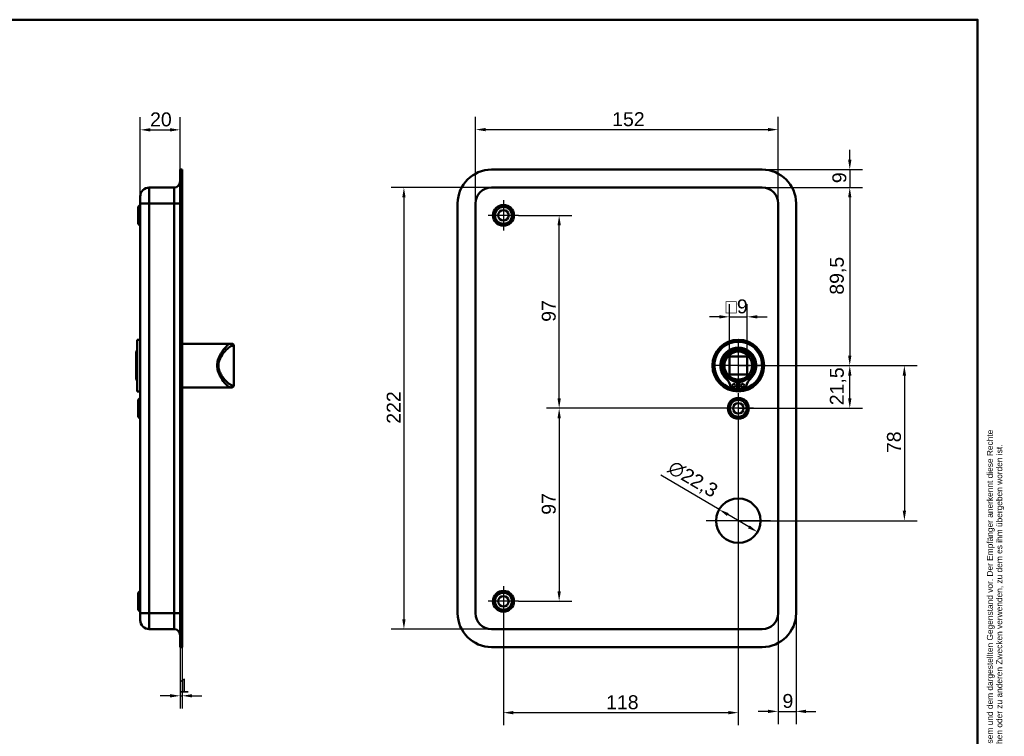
# Model space of a CAD drawing. Header units: millimetres. Extents: x 20 to 833, y 20 to 574.
# Tile 8 of 8: x 339 to 833, y 214 to 574. Entities that reach past the tile are written whole.
import ezdxf
from ezdxf.enums import TextEntityAlignment as Align

# ---------------------------------------------------------------- set-up
doc = ezdxf.new("R2010")
doc.units = ezdxf.units.MM
doc.header["$LTSCALE"] = 2
for name, color, linetype, lineweight in [('Bemaßungen(DIN)', 7, 'Continuous', 25), ('Mittelpunktmarkierung(DIN)', 7, 'Continuous', 25), ('Sichtbare Kanten(DIN)', 7, 'Continuous', 50), ('Sichtbare tangentiale Kanten(DIN)', 7, 'Continuous', 50), ('Skizziergeometrie(DIN)', 7, 'Continuous', 50), ('Skizzierlinie(DIN)', 7, 'Continuous', 25), ('Symbole(DIN)', 7, 'Continuous', 25)]:
    doc.layers.add(name, color=color, linetype=linetype, lineweight=lineweight)
doc.styles.add('Aktuell-DIN', font='arial.ttf')
doc.styles.add('STANDARD-DIN~0', font='arial.ttf')
doc.styles.add('Textstil10', font='arial.ttf')
doc.styles.add('Textstil41', font='arial.ttf', dxfattribs={"width": 0.8})
doc.styles.add('Textstil83', font='arial.ttf', dxfattribs={"width": 0.8})
doc.dimstyles.new('CAD-LAN', dxfattribs={"dimscale": 2, "dimtxt": 3.5, "dimasz": 2.5, "dimexe": 3.175, "dimexo": 0, "dimgap": 0.8, "dimtad": 1, "dimrnd": 1e-08, "dimtxsty": 'STANDARD-DIN~0', "dimcen": 0.09, "dimdle": 10, "dimclrd": 250, "dimclre": 250, "dimclrt": 250, "dimadec": 0, "dimazin": 2, "dimtfac": 1, "dimtmove": 0, "dimatfit": 3, "dimfxl": 1, "dimtolj": 1, "dimtzin": 0, "dimlwd": 25, "dimlwe": 25, "dimarcsym": 0})

# ---------------------------------------------------------------- blocks, each defined once
blk = doc.blocks.new('Ränder Standardrahmen')
at = {"layer": 'Skizziergeometrie(DIN)', "flags": 128}
blk.add_lwpolyline([(10, 10), (10, 287), (410, 287), (410, 10), (10, 10)], dxfattribs=at)
blk = doc.blocks.new('Schriftfelder Heusser')
at = {"layer": 'Skizziergeometrie(DIN)'}
for p, q in [((101, 229.92), (101, 236.92)), ((101, 236.92), (291, 236.92)), ((111, 229.92), (111, 236.92)), ((123, 229.92), (123, 236.92)), ((232, 229.92), (232, 236.92)), ((256, 229.92), (256, 236.92)), ((291, 236.92), (291, 229.92)), ((101, 191.42), (101, 229.92)), ((101, 229.92), (291, 229.92)), ((111, 229.92), (111, 221.42)), ((123, 229.92), (123, 221.42)), ((232, 229.92), (232, 221.42)), ((256, 229.92), (256, 221.42)), ((291, 229.92), (291, 191.42)), ((101, 221.42), (291, 221.42)), ((150, 221.42), (150, 204.42)), ((198.85, 221.42), (198.85, 204.42)), ((216.35, 221.42), (216.35, 204.42)), ((238.35, 221.42), (238.35, 204.42)), ((278, 221.42), (278, 191.42)), ((278, 208.67), (291, 208.67)), ((101, 204.42), (291, 204.42)), ((142, 204.42), (142, 191.42)), ((236, 204.42), (236, 191.42)), ((278, 200.17), (291, 200.17)), ((291, 191.42), (101, 191.42))]:
    blk.add_line(p, q, dxfattribs=at)
at = {"layer": 'Skizzierlinie(DIN)'}
for p, q in [((113.5, 221.42), (113.5, 204.42)), ((118, 221.42), (118, 204.42)), ((162.35, 221.42), (162.35, 204.42)), ((166.85, 221.42), (166.85, 204.42)), ((113.5, 217.17), (150, 217.17)), ((162.35, 217.17), (278, 217.17)), ((113.5, 212.92), (150, 212.92)), ((162.35, 212.92), (278, 212.92)), ((113.5, 208.67), (150, 208.67)), ((162.35, 208.67), (278, 208.67))]:
    blk.add_line(p, q, dxfattribs=at)
for centre in [(115.75, 219.25), (164.6, 219.25), (115.75, 215.04), (164.6, 215.04), (115.75, 210.79), (164.6, 210.79), (115.75, 206.54), (164.6, 206.54)]:
    blk.add_circle(centre, 1.75, dxfattribs=at)
at = {"layer": 'Symbole(DIN)', "color": 7, "insert": (293.33, 191.7), "char_height": 1.5, "width": 182.3003, "attachment_point": 1, "rotation": 90, "line_spacing_factor": 0.944221, "style": 'Aktuell-DIN'}
blk.add_mtext('\\fArial|b0|i0;\\H1.5000;Die Schlossfabrik Heusser AG ist Eigentümerin dieses Dokumentes und behält sich alle Rechte an diesem und dem dargestellten Gegenstand vor. Der Empfänger anerkennt diese Rechte\\Pund wird das Dokument nicht ohne schriftliche Ermächtigung der Eigentümerin Dritten zugänglich machen oder zu anderen Zwecken verwenden, zu dem es ihm übergeben worden ist.\\P ', dxfattribs=at)
at = {"layer": 'Symbole(DIN)', "color": 179, "true_color": 0x262659, "style": 'Aktuell-DIN'}
for s, insert, char_height, attachment_point in [('Pos.', (106, 227), 2.489, 2), ('Menge', (117, 227), 2.489, 2), ('Benennung', (125.81, 225.38), 2.489, 4), ('B-Nummer', (234.74, 225.62), 2.489, 4), ('Material', (265.02, 225.62), 2.489, 5), ('\\fArial|b0|i0;Gezeichnet', (200.05, 219.23), 2, 4), ('\\fArial|b0|i0;a', (115.81, 219.53), 2, 5), ('\\fArial|b0|i0;e', (164.54, 219.53), 2, 5), ('\\fArial|b0|i0;b', (115.75, 215), 2, 5), ('\\fArial|b0|i0;f', (164.55, 215.06), 2, 5), ('\\fArial|b0|i0;Freigegeben', (199.92, 216), 2, 1), ('\\fArial|b0|i0;c', (115.75, 211.01), 2, 5), ('\\fArial|b0|i0;g', (164.63, 211.05), 2, 5), ('\\fArial|b0|i0;Projekt', (200, 211.98), 2, 1), ('\\fArial|b0|i0;d', (115.76, 206.55), 2, 5), ('\\fArial|b0|i0;h', (164.55, 206.57), 2, 5), ('\\fArial|b0|i0;CAD-Nr.', (200, 207.5), 2, 1), ('\\fArial|b0|i0;\\H2.0000;Massstab', (284.39, 206.37), 2, 5), ('\\fArial|b0|i0;\\H2.0000;Baugruppe', (143.1, 203.73), 2, 1), ('\\fArial|b0|i0;Zeichnungs-Nr.', (237, 203.5), 2, 1), ('\\fArial|b0|i0;\\H2.5000;4853 Murgenthal', (113.33, 192.46), 2.5, 7)]:
    blk.add_mtext(s, dxfattribs=dict(at, insert=insert, char_height=char_height, attachment_point=attachment_point))
at = {"layer": 'Symbole(DIN)', "color": 179, "true_color": 0x262659, "attachment_point": 5, "style": 'Aktuell-DIN'}
for s, insert, char_height, width in [('Änd.', (107.21, 213), 2.489, 12.3494), ('Änd.', (156.12, 212.76), 2.489, 12.3494), ('\\fArial|b0|i0;Änderung', (284.51, 202.33), 2, 12.1143)]:
    blk.add_mtext(s, dxfattribs=dict(at, insert=insert, char_height=char_height, width=width))
at = {"layer": 'Symbole(DIN)', "color": 7, "insert": (143.1, 196.62), "char_height": 4.5, "width": 90.18, "attachment_point": 4, "style": 'Aktuell-DIN'}
blk.add_mtext('\\fArial|b0|i0;\\W0.90;\\H4.5000;Heusser-Muschel Serie 3  EN179', dxfattribs=at)
at = {"layer": 'Symbole(DIN)', "color": 179, "true_color": 0x262659, "style": 'Textstil10'}
blk.add_attdef('ERSTELLUNGSDATUM_001', (217.23, 218.29), '', height=2, dxfattribs=at)
at = {"layer": 'Symbole(DIN)', "color": 179, "true_color": 0x262659}
for tag, height, style, p in [('AUTOR', 2.49, 'Aktuell-DIN', (240.03, 219.26)), ('KONTROLLDATUM', 2, 'Textstil10', (217.42, 215.04)), ('KONTROLLIERT_VON', 2, 'Textstil10', (239.98, 215.05))]:
    blk.add_attdef(tag, text='', height=height, dxfattribs=dict(at, style=style)).set_placement(p, align=Align.MIDDLE_LEFT)
at = {"layer": 'Symbole(DIN)', "color": 7, "style": 'Textstil83', "width": 0.8}
blk.add_attdef('Anfänglicher_Ansichtsmaßstab_001', (281.57, 213.34), '', height=2.3, dxfattribs=at)
at = {"layer": 'Symbole(DIN)', "color": 179, "true_color": 0x262659, "style": 'Textstil10'}
blk.add_attdef('PROJEKT', text='', height=2, dxfattribs=at).set_placement((217.77, 209.72), align=Align.BOTTOM_LEFT)
at = {"layer": 'Symbole(DIN)', "color": 7, "style": 'Textstil41', "width": 0.8}
blk.add_attdef('STATUS', text='', height=5, dxfattribs=at).set_placement((284.53, 195.86), align=Align.MIDDLE_CENTER)
blk = doc.blocks.new('*D8')
at = {"layer": 'Bemaßungen(DIN)', "color": 250, "linetype": 'Continuous', "lineweight": 25, "true_color": 0x3f3f3f, "transparency": 16777216}
for p, q in [((567.77, 481.62), (567.77, 525.08)), ((719.77, 481.62), (719.77, 525.08)), ((572.77, 518.73), (714.77, 518.73))]:
    blk.add_line(p, q, dxfattribs=at)
at = {"layer": 'Bemaßungen(DIN)', "color": 250, "linetype": 'Continuous', "true_color": 0x3f3f3f, "transparency": 16777216}
for points in [[(572.77, 519.56), (572.77, 517.9), (567.77, 518.73)], [(714.77, 519.56), (714.77, 517.9), (719.77, 518.73)]]:
    blk.add_solid(points, dxfattribs=at)
at = {"layer": 'Defpoints', "color": 0, "linetype": 'Continuous', "transparency": 16777216}
for p in [(719.77, 518.73), (567.77, 481.62), (719.77, 481.62)]:
    blk.add_point(p, dxfattribs=at)
at = {"layer": 'Bemaßungen(DIN)', "color": 250, "linetype": 'Continuous', "lineweight": 25, "true_color": 0x3f3f3f, "transparency": 16777216, "insert": (636.4, 527.48), "char_height": 7, "attachment_point": 1, "style": 'STANDARD-DIN~0'}
blk.add_mtext('\\A1;152', dxfattribs=at)
blk = doc.blocks.new('*D9')
at = {"layer": 'Bemaßungen(DIN)', "color": 250, "linetype": 'Continuous', "lineweight": 25, "true_color": 0x3f3f3f, "transparency": 16777216}
for p, q in [((575.77, 489.62), (525.42, 489.62)), ((531.77, 484.62), (531.77, 272.62)), ((575.77, 267.62), (525.42, 267.62))]:
    blk.add_line(p, q, dxfattribs=at)
at = {"layer": 'Bemaßungen(DIN)', "color": 250, "linetype": 'Continuous', "true_color": 0x3f3f3f, "transparency": 16777216}
for points in [[(530.94, 484.62), (532.6, 484.62), (531.77, 489.62)], [(530.94, 272.62), (532.6, 272.62), (531.77, 267.62)]]:
    blk.add_solid(points, dxfattribs=at)
at = {"layer": 'Defpoints', "color": 0, "linetype": 'Continuous', "transparency": 16777216}
for p in [(575.77, 489.62), (531.77, 267.62), (575.77, 267.62)]:
    blk.add_point(p, dxfattribs=at)
at = {"layer": 'Bemaßungen(DIN)', "color": 250, "linetype": 'Continuous', "lineweight": 25, "true_color": 0x3f3f3f, "transparency": 16777216, "insert": (523.14, 370.86), "char_height": 7, "attachment_point": 1, "rotation": 90, "style": 'STANDARD-DIN~0'}
blk.add_mtext('\\A1;222', dxfattribs=at)
blk = doc.blocks.new('*D10')
at = {"layer": 'Bemaßungen(DIN)', "color": 250, "linetype": 'Continuous', "lineweight": 25, "true_color": 0x3f3f3f, "transparency": 16777216}
for p, q in [((711.77, 489.62), (762.12, 489.62)), ((755.77, 484.62), (755.77, 405.12)), ((699.77, 400.12), (762.12, 400.12))]:
    blk.add_line(p, q, dxfattribs=at)
at = {"layer": 'Bemaßungen(DIN)', "color": 250, "linetype": 'Continuous', "true_color": 0x3f3f3f, "transparency": 16777216}
for points in [[(754.94, 484.62), (756.6, 484.62), (755.77, 489.62)], [(754.94, 405.12), (756.6, 405.12), (755.77, 400.12)]]:
    blk.add_solid(points, dxfattribs=at)
at = {"layer": 'Defpoints', "color": 0, "linetype": 'Continuous', "transparency": 16777216}
for p in [(711.77, 489.62), (699.77, 400.12), (755.77, 400.12)]:
    blk.add_point(p, dxfattribs=at)
at = {"layer": 'Bemaßungen(DIN)', "color": 250, "linetype": 'Continuous', "lineweight": 25, "true_color": 0x3f3f3f, "transparency": 16777216, "insert": (745.76, 435.75), "char_height": 7, "attachment_point": 1, "rotation": 90, "style": 'STANDARD-DIN~0'}
blk.add_mtext('\\A1;89,5', dxfattribs=at)
blk = doc.blocks.new('*D11')
at = {"layer": 'Bemaßungen(DIN)', "color": 250, "linetype": 'Continuous', "lineweight": 25, "true_color": 0x3f3f3f, "transparency": 16777216}
for p, q in [((699.77, 400.12), (762.12, 400.12)), ((755.77, 383.62), (755.77, 395.12)), ((699.77, 378.62), (762.12, 378.62))]:
    blk.add_line(p, q, dxfattribs=at)
at = {"layer": 'Bemaßungen(DIN)', "color": 250, "linetype": 'Continuous', "true_color": 0x3f3f3f, "transparency": 16777216}
for points in [[(754.94, 395.12), (756.6, 395.12), (755.77, 400.12)], [(754.94, 383.62), (756.6, 383.62), (755.77, 378.62)]]:
    blk.add_solid(points, dxfattribs=at)
at = {"layer": 'Defpoints', "color": 0, "linetype": 'Continuous', "transparency": 16777216}
for p in [(699.77, 400.12), (755.77, 400.12), (699.77, 378.62)]:
    blk.add_point(p, dxfattribs=at)
at = {"layer": 'Bemaßungen(DIN)', "color": 250, "linetype": 'Continuous', "lineweight": 25, "true_color": 0x3f3f3f, "transparency": 16777216, "insert": (745.76, 380.19), "char_height": 7, "attachment_point": 1, "rotation": 90, "style": 'STANDARD-DIN~0'}
blk.add_mtext('\\A1;21,5', dxfattribs=at)
blk = doc.blocks.new('*D12')
at = {"layer": 'Bemaßungen(DIN)', "color": 250, "linetype": 'Continuous', "lineweight": 25, "true_color": 0x3f3f3f, "transparency": 16777216}
for p, q in [((699.77, 400.12), (789.55, 400.12)), ((783.2, 395.12), (783.2, 327.12)), ((699.77, 322.12), (789.55, 322.12))]:
    blk.add_line(p, q, dxfattribs=at)
at = {"layer": 'Bemaßungen(DIN)', "color": 250, "linetype": 'Continuous', "true_color": 0x3f3f3f, "transparency": 16777216}
for points in [[(782.37, 395.12), (784.04, 395.12), (783.2, 400.12)], [(782.37, 327.12), (784.04, 327.12), (783.2, 322.12)]]:
    blk.add_solid(points, dxfattribs=at)
at = {"layer": 'Defpoints', "color": 0, "linetype": 'Continuous', "transparency": 16777216}
for p in [(699.77, 400.12), (699.77, 322.12), (783.2, 322.12)]:
    blk.add_point(p, dxfattribs=at)
at = {"layer": 'Bemaßungen(DIN)', "color": 250, "linetype": 'Continuous', "lineweight": 25, "true_color": 0x3f3f3f, "transparency": 16777216, "insert": (774.46, 356.13), "char_height": 7, "attachment_point": 1, "rotation": 90, "style": 'STANDARD-DIN~0'}
blk.add_mtext('\\A1;78', dxfattribs=at)
blk = doc.blocks.new('*D13')
at = {"layer": 'Bemaßungen(DIN)', "color": 250, "linetype": 'Continuous', "lineweight": 25, "true_color": 0x3f3f3f, "transparency": 16777216}
for p, q in [((589.42, 475.62), (616.11, 475.62)), ((609.76, 383.62), (609.76, 470.62)), ((699.77, 378.62), (603.41, 378.62))]:
    blk.add_line(p, q, dxfattribs=at)
at = {"layer": 'Bemaßungen(DIN)', "color": 250, "linetype": 'Continuous', "true_color": 0x3f3f3f, "transparency": 16777216}
for points in [[(608.93, 470.62), (610.6, 470.62), (609.76, 475.62)], [(608.93, 383.62), (610.6, 383.62), (609.76, 378.62)]]:
    blk.add_solid(points, dxfattribs=at)
at = {"layer": 'Defpoints', "color": 0, "linetype": 'Continuous', "transparency": 16777216}
for p in [(589.42, 475.62), (609.76, 475.62), (699.77, 378.62)]:
    blk.add_point(p, dxfattribs=at)
at = {"layer": 'Bemaßungen(DIN)', "color": 250, "linetype": 'Continuous', "lineweight": 25, "true_color": 0x3f3f3f, "transparency": 16777216, "insert": (601.02, 422.11), "char_height": 7, "attachment_point": 1, "rotation": 90, "style": 'STANDARD-DIN~0'}
blk.add_mtext('\\A1;97', dxfattribs=at)
blk = doc.blocks.new('*D14')
at = {"layer": 'Bemaßungen(DIN)', "color": 250, "linetype": 'Continuous', "lineweight": 25, "true_color": 0x3f3f3f, "transparency": 16777216}
for p, q in [((699.77, 378.62), (603.41, 378.62)), ((609.76, 373.62), (609.76, 286.62)), ((589.42, 281.62), (616.11, 281.62))]:
    blk.add_line(p, q, dxfattribs=at)
at = {"layer": 'Bemaßungen(DIN)', "color": 250, "linetype": 'Continuous', "true_color": 0x3f3f3f, "transparency": 16777216}
for points in [[(608.93, 373.62), (610.6, 373.62), (609.76, 378.62)], [(608.93, 286.62), (610.6, 286.62), (609.76, 281.62)]]:
    blk.add_solid(points, dxfattribs=at)
at = {"layer": 'Defpoints', "color": 0, "linetype": 'Continuous', "transparency": 16777216}
for p in [(699.77, 378.62), (589.42, 281.62), (609.76, 281.62)]:
    blk.add_point(p, dxfattribs=at)
at = {"layer": 'Bemaßungen(DIN)', "color": 250, "linetype": 'Continuous', "lineweight": 25, "true_color": 0x3f3f3f, "transparency": 16777216, "insert": (601.02, 325.11), "char_height": 7, "attachment_point": 1, "rotation": 90, "style": 'STANDARD-DIN~0'}
blk.add_mtext('\\A1;97', dxfattribs=at)
blk = doc.blocks.new('*D15')
at = {"layer": 'Bemaßungen(DIN)', "color": 250, "linetype": 'Continuous', "lineweight": 25, "true_color": 0x3f3f3f, "transparency": 16777216}
for p, q in [((699.77, 370.97), (699.77, 219.27)), ((581.77, 273.97), (581.77, 219.27)), ((694.77, 225.62), (586.77, 225.62))]:
    blk.add_line(p, q, dxfattribs=at)
at = {"layer": 'Bemaßungen(DIN)', "color": 250, "linetype": 'Continuous', "true_color": 0x3f3f3f, "transparency": 16777216}
for points in [[(586.77, 226.45), (586.77, 224.79), (581.77, 225.62)], [(694.77, 226.45), (694.77, 224.79), (699.77, 225.62)]]:
    blk.add_solid(points, dxfattribs=at)
at = {"layer": 'Defpoints', "color": 0, "linetype": 'Continuous', "transparency": 16777216}
for p in [(699.77, 370.97), (581.77, 273.97), (581.77, 225.62)]:
    blk.add_point(p, dxfattribs=at)
at = {"layer": 'Bemaßungen(DIN)', "color": 250, "linetype": 'Continuous', "lineweight": 25, "true_color": 0x3f3f3f, "transparency": 16777216, "insert": (633.36, 234.37), "char_height": 7, "attachment_point": 1, "style": 'STANDARD-DIN~0'}
blk.add_mtext('\\A1;118', dxfattribs=at)
blk = doc.blocks.new('*D16')
at = {"layer": 'Bemaßungen(DIN)', "color": 250, "linetype": 'Continuous', "lineweight": 25, "true_color": 0x3f3f3f, "transparency": 16777216}
for p, q in [((719.77, 275.62), (719.77, 219.91)), ((728.77, 275.62), (728.77, 219.91)), ((714.77, 226.26), (709.77, 226.26)), ((719.77, 226.26), (728.77, 226.26)), ((733.77, 226.26), (738.77, 226.26))]:
    blk.add_line(p, q, dxfattribs=at)
at = {"layer": 'Bemaßungen(DIN)', "color": 250, "linetype": 'Continuous', "true_color": 0x3f3f3f, "transparency": 16777216}
for points in [[(714.77, 227.1), (714.77, 225.43), (719.77, 226.26)], [(733.77, 227.1), (733.77, 225.43), (728.77, 226.26)]]:
    blk.add_solid(points, dxfattribs=at)
at = {"layer": 'Defpoints', "color": 0, "linetype": 'Continuous', "transparency": 16777216}
for p in [(719.77, 275.62), (728.77, 275.62), (728.77, 226.26)]:
    blk.add_point(p, dxfattribs=at)
at = {"layer": 'Bemaßungen(DIN)', "color": 250, "linetype": 'Continuous', "lineweight": 25, "true_color": 0x3f3f3f, "transparency": 16777216, "insert": (721.97, 235.01), "char_height": 7, "attachment_point": 1, "style": 'STANDARD-DIN~0'}
blk.add_mtext('\\A1;9', dxfattribs=at)
blk = doc.blocks.new('*D17')
at = {"layer": 'Bemaßungen(DIN)', "color": 250, "linetype": 'Continuous', "lineweight": 25, "true_color": 0x3f3f3f, "transparency": 16777216}
for p, q in [((755.77, 503.62), (755.77, 508.62)), ((711.77, 498.62), (762.12, 498.62)), ((755.77, 498.62), (755.77, 489.62)), ((711.77, 489.62), (762.12, 489.62)), ((755.77, 484.62), (755.77, 479.62))]:
    blk.add_line(p, q, dxfattribs=at)
at = {"layer": 'Bemaßungen(DIN)', "color": 250, "linetype": 'Continuous', "true_color": 0x3f3f3f, "transparency": 16777216}
for points in [[(754.94, 503.62), (756.6, 503.62), (755.77, 498.62)], [(754.94, 484.62), (756.6, 484.62), (755.77, 489.62)]]:
    blk.add_solid(points, dxfattribs=at)
at = {"layer": 'Defpoints', "color": 0, "linetype": 'Continuous', "transparency": 16777216}
for p in [(711.77, 498.62), (711.77, 489.62), (755.77, 489.62)]:
    blk.add_point(p, dxfattribs=at)
at = {"layer": 'Bemaßungen(DIN)', "color": 250, "linetype": 'Continuous', "lineweight": 25, "true_color": 0x3f3f3f, "transparency": 16777216, "insert": (747.02, 491.82), "char_height": 7, "attachment_point": 1, "rotation": 90, "style": 'STANDARD-DIN~0'}
blk.add_mtext('\\A1;9', dxfattribs=at)
blk = doc.blocks.new('*D18')
at = {"layer": 'Bemaßungen(DIN)', "color": 250, "linetype": 'Continuous', "lineweight": 25, "true_color": 0x3f3f3f, "transparency": 16777216}
for p, q in [((690.15, 327.76), (660.83, 344.96)), ((705.08, 319.01), (694.47, 325.23))]:
    blk.add_line(p, q, dxfattribs=at)
at = {"layer": 'Bemaßungen(DIN)', "color": 250, "linetype": 'Continuous', "true_color": 0x3f3f3f, "transparency": 16777216}
for points in [[(694.89, 325.95), (694.05, 324.51), (690.15, 327.76)], [(705.5, 319.73), (704.65, 318.29), (709.39, 316.48)]]:
    blk.add_solid(points, dxfattribs=at)
at = {"layer": 'Defpoints', "color": 0, "linetype": 'Continuous', "transparency": 16777216}
for p in [(690.15, 327.76), (709.39, 316.48)]:
    blk.add_point(p, dxfattribs=at)
at = {"layer": 'Bemaßungen(DIN)', "color": 250, "linetype": 'Continuous', "lineweight": 25, "true_color": 0x3f3f3f, "transparency": 16777216, "insert": (667.39, 352.99), "char_height": 7, "attachment_point": 1, "rotation": 329.6064, "style": 'STANDARD-DIN~0'}
blk.add_mtext('\\A1;∅22,3', dxfattribs=at)
blk = doc.blocks.new('*D19')
at = {"layer": 'Bemaßungen(DIN)', "color": 250, "linetype": 'Continuous', "lineweight": 25, "true_color": 0x3f3f3f, "transparency": 16777216}
for p, q in [((695.27, 404.62), (695.27, 430.97)), ((704.27, 404.62), (704.27, 430.97)), ((690.27, 424.62), (685.27, 424.62)), ((695.27, 424.62), (704.27, 424.62)), ((709.27, 424.62), (714.27, 424.62))]:
    blk.add_line(p, q, dxfattribs=at)
at = {"layer": 'Bemaßungen(DIN)', "color": 250, "linetype": 'Continuous', "true_color": 0x3f3f3f, "transparency": 16777216}
for points in [[(690.27, 425.45), (690.27, 423.79), (695.27, 424.62)], [(709.27, 425.45), (709.27, 423.79), (704.27, 424.62)]]:
    blk.add_solid(points, dxfattribs=at)
at = {"layer": 'Defpoints', "color": 0, "linetype": 'Continuous', "transparency": 16777216}
for p in [(704.27, 424.62), (695.27, 404.62), (704.27, 404.62)]:
    blk.add_point(p, dxfattribs=at)
at = {"layer": 'Bemaßungen(DIN)', "color": 250, "linetype": 'Continuous', "lineweight": 25, "true_color": 0x3f3f3f, "transparency": 16777216, "insert": (693.4, 433.37), "char_height": 7, "attachment_point": 1, "style": 'STANDARD-DIN~0'}
blk.add_mtext('\\A1;\\fAIGDT|b0|i0;\\H7.0000;o\\fArial|b0|i0;\\H7.0000;9', dxfattribs=at)
blk = doc.blocks.new('*D20')
at = {"layer": 'Bemaßungen(DIN)', "color": 250, "linetype": 'Continuous', "lineweight": 25, "true_color": 0x3f3f3f, "transparency": 16777216}
for p, q in [((399.3, 485.12), (399.3, 524.97)), ((419.3, 498.62), (419.3, 524.97)), ((404.3, 518.62), (414.3, 518.62))]:
    blk.add_line(p, q, dxfattribs=at)
at = {"layer": 'Bemaßungen(DIN)', "color": 250, "linetype": 'Continuous', "true_color": 0x3f3f3f, "transparency": 16777216}
for points in [[(404.3, 519.45), (404.3, 517.79), (399.3, 518.62)], [(414.3, 519.45), (414.3, 517.79), (419.3, 518.62)]]:
    blk.add_solid(points, dxfattribs=at)
at = {"layer": 'Defpoints', "color": 0, "linetype": 'Continuous', "transparency": 16777216}
for p in [(419.3, 518.62), (419.3, 498.62), (399.3, 485.12)]:
    blk.add_point(p, dxfattribs=at)
at = {"layer": 'Bemaßungen(DIN)', "color": 250, "linetype": 'Continuous', "lineweight": 25, "true_color": 0x3f3f3f, "transparency": 16777216, "insert": (404.24, 527.37), "char_height": 7, "attachment_point": 1, "style": 'STANDARD-DIN~0'}
blk.add_mtext('\\A1;20', dxfattribs=at)
blk = doc.blocks.new('*D21')
at = {"layer": 'Bemaßungen(DIN)', "color": 250, "linetype": 'Continuous', "lineweight": 25, "true_color": 0x3f3f3f, "transparency": 16777216}
for p, q in [((419.3, 258.62), (419.3, 227.75)), ((420.3, 258.62), (420.3, 227.75)), ((414.3, 234.1), (409.3, 234.1)), ((419.3, 234.1), (420.3, 234.1)), ((425.3, 234.1), (430.3, 234.1))]:
    blk.add_line(p, q, dxfattribs=at)
at = {"layer": 'Bemaßungen(DIN)', "color": 250, "linetype": 'Continuous', "true_color": 0x3f3f3f, "transparency": 16777216}
for points in [[(414.3, 234.93), (414.3, 233.26), (419.3, 234.1)], [(425.3, 234.93), (425.3, 233.26), (420.3, 234.1)]]:
    blk.add_solid(points, dxfattribs=at)
at = {"layer": 'Defpoints', "color": 0, "linetype": 'Continuous', "transparency": 16777216}
for p in [(419.3, 258.62), (420.3, 258.62), (420.3, 234.1)]:
    blk.add_point(p, dxfattribs=at)
at = {"layer": 'Bemaßungen(DIN)', "color": 250, "linetype": 'Continuous', "lineweight": 25, "true_color": 0x3f3f3f, "transparency": 16777216, "insert": (418.52, 242.73), "char_height": 7, "attachment_point": 1, "style": 'STANDARD-DIN~0'}
blk.add_mtext('\\A1;1', dxfattribs=at)

msp = doc.modelspace()

# ---------------------------------------------------------------- linework, layer by layer
at = {"layer": 'Mittelpunktmarkierung(DIN)', "linetype": 'Continuous'}
for p, q in [((581.7716, 483.2688), (581.7716, 467.9688)), ((589.4216, 475.6188), (574.1216, 475.6188)), ((699.7716, 412.1188), (699.7716, 388.1188)), ((711.7716, 400.1188), (687.7716, 400.1188)), ((699.7716, 386.2688), (699.7716, 370.9688)), ((707.4216, 378.6188), (692.1216, 378.6188)), ((699.7716, 338.2688), (699.7716, 305.9688)), ((715.9216, 322.1188), (683.6216, 322.1188)), ((581.7716, 289.2688), (581.7716, 273.9688)), ((589.4216, 281.6188), (574.1216, 281.6188))]:
    msp.add_line(p, q, dxfattribs=at)
at = {"layer": 'Sichtbare Kanten(DIN)'}
for p, q in [((419.3044, 481.6188), (419.3044, 498.6188)), ((420.3044, 498.6188), (419.3044, 498.6188)), ((420.3044, 481.6188), (420.3044, 498.6188)), ((575.7716, 498.6188), (711.7716, 498.6188)), ((399.3044, 481.6188), (399.3044, 485.1188)), ((403.8044, 489.6188), (416.3044, 489.6188)), ((711.7716, 489.6188), (575.7716, 489.6188)), ((398.3044, 479.8688), (399.3044, 480.8688)), ((398.3044, 471.3688), (398.3044, 479.8688)), ((399.3044, 481.6188), (399.3044, 275.6188)), ((419.3044, 481.6188), (419.3044, 275.6188)), ((420.3044, 481.6188), (420.3044, 275.6188)), ((558.7716, 275.6188), (558.7716, 481.6188)), ((567.7716, 481.6188), (567.7716, 275.6188)), ((719.7716, 275.6188), (719.7716, 481.6188)), ((728.7716, 481.6188), (728.7716, 275.6188)), ((398.3044, 471.3688), (399.3044, 470.3688)), ((397.8044, 413.1188), (397.8044, 387.1188)), ((397.8044, 413.1188), (399.3044, 413.1188)), ((420.3044, 411.1188), (440.3044, 411.1188)), ((440.3044, 411.1188), (444.6347, 411.1188)), ((444.6347, 411.1188), (445.3044, 411.1188)), ((397.3044, 407.1188), (397.8044, 407.6188)), ((397.3044, 393.1188), (397.3044, 407.1188)), ((446.3044, 390.1188), (446.3044, 410.1188)), ((695.2716, 404.6188), (704.2716, 404.6188)), ((695.2716, 395.6188), (695.2716, 404.6188)), ((704.2716, 404.6188), (704.2716, 395.6188)), ((397.3044, 393.1188), (397.8044, 392.6188)), ((704.2716, 395.6188), (695.2716, 395.6188)), ((699.155, 391.9109), (699.155, 388.2109)), ((700.3883, 388.2109), (700.3883, 391.9109)), ((397.8044, 387.1188), (399.3044, 387.1188)), ((420.3044, 389.1188), (440.3044, 389.1188)), ((440.3044, 389.1188), (444.6347, 389.1188)), ((445.3044, 389.1188), (444.6347, 389.1188)), ((699.155, 388.2109), (697.7705, 388.2109)), ((701.7728, 388.2109), (700.3883, 388.2109)), ((398.3044, 382.8688), (399.3044, 383.8688)), ((398.3044, 374.3688), (398.3044, 382.8688)), ((398.3044, 374.3688), (399.3044, 373.3688)), ((398.3044, 285.8688), (399.3044, 286.8688)), ((398.3044, 277.3688), (398.3044, 285.8688)), ((398.3044, 277.3688), (399.3044, 276.3688)), ((399.3044, 272.1188), (399.3044, 275.6188)), ((419.3044, 258.6188), (419.3044, 275.6188)), ((420.3044, 258.6188), (420.3044, 275.6188)), ((403.8044, 267.6188), (416.3044, 267.6188)), ((575.7716, 267.6188), (711.7716, 267.6188)), ((420.3044, 258.6188), (419.3044, 258.6188)), ((711.7716, 258.6188), (575.7716, 258.6188))]:
    msp.add_line(p, q, dxfattribs=at)
for centre, radius in [((581.7716, 475.6188), 5.25), ((581.7716, 475.6188), 4.25), ((581.7716, 475.6188), 2.65), ((699.7716, 400.1188), 13), ((699.7716, 400.1188), 12.5), ((699.7716, 400.1188), 8), ((699.7716, 400.1188), 7), ((697.54, 390.0609), 0.85), ((702.0033, 390.0609), 0.85), ((699.7716, 378.6188), 5.25), ((699.7716, 378.6188), 4.25), ((699.7716, 378.6188), 2.65), ((699.7716, 322.1188), 11.15), ((581.7716, 281.6188), 5.25), ((581.7716, 281.6188), 4.25), ((581.7716, 281.6188), 2.65)]:
    msp.add_circle(centre, radius, dxfattribs=at)
for centre, radius, start, end in [((575.7716, 481.6188), 17, 90, 180), ((711.7716, 481.6188), 17, 0, 90), ((416.3044, 492.6188), 3, 270, 0), ((403.8044, 485.1188), 4.5, 90, 180), ((575.7716, 481.6188), 8, 90, 180), ((711.7716, 481.6188), 8, 0, 90), ((445.3044, 410.1188), 1, 0, 90), ((699.7716, 400.1188), 12, 284.792103, 255.207897), ((699.7716, 400.1188), 9, 310.903341, 229.096659), ((699.7716, 400.1188), 8.9667, 314.36355, 225.63645), ((687.4016, 387.4709), 8.7248, 14.802191, 45.63645), ((699.7716, 399.3855), 7.5, 220.969453, 265.283689), ((699.7716, 400.1188), 8.2, 253.43926, 286.56074), ((699.7716, 400.1188), 9, 266.0711, 273.9289), ((699.7716, 399.3855), 7.5, 274.716311, 319.030547), ((712.1416, 387.4709), 8.7248, 134.36355, 165.197809), ((445.3044, 390.1188), 1, 270, 0), ((697.7705, 390.2109), 2, 194.802191, 270), ((699.7716, 400.1188), 12, 262.898271, 277.101729), ((701.7728, 390.2109), 2, 270, 345.197809), ((403.8044, 272.1188), 4.5, 180, 270), ((575.7716, 275.6188), 17, 180, 270), ((575.7716, 275.6188), 8, 180, 270), ((711.7716, 275.6188), 8, 270, 0), ((711.7716, 275.6188), 17, 270, 0), ((416.3044, 264.6188), 3, 0, 90)]:
    msp.add_arc(centre, radius, start, end, dxfattribs=at)
at = {"layer": 'Sichtbare tangentiale Kanten(DIN)'}
for p, q in [((403.8044, 489.6188), (403.8044, 481.6188)), ((416.3044, 481.6188), (416.3044, 489.6188)), ((399.3044, 481.6188), (403.8044, 481.6188)), ((403.8044, 481.6188), (416.3044, 481.6188)), ((403.8044, 275.6188), (403.8044, 481.6188)), ((419.3044, 481.6188), (416.3044, 481.6188)), ((416.3044, 481.6188), (416.3044, 275.6188)), ((420.3044, 481.6188), (419.3044, 481.6188)), ((446.3044, 410.1188), (445.5994, 410.1188)), ((445.5994, 390.1188), (446.3044, 390.1188)), ((403.8044, 275.6188), (399.3044, 275.6188)), ((403.8044, 275.6188), (416.3044, 275.6188)), ((403.8044, 275.6188), (403.8044, 267.6188)), ((416.3044, 275.6188), (419.3044, 275.6188)), ((416.3044, 267.6188), (416.3044, 275.6188)), ((420.3044, 275.6188), (419.3044, 275.6188))]:
    msp.add_line(p, q, dxfattribs=at)
for centre, major_axis, start_param, end_param in [((444.6347, 410.1188), (0, 1), 4.71238898, 6.28318531), ((444.6347, 390.1188), (0, -1), 0, 1.57079633)]:
    msp.add_ellipse(centre, major_axis=major_axis, ratio=0.96475278, start_param=start_param, end_param=end_param, dxfattribs=at)
for points, knots in [([(444.6347, 411.1188), (444.42, 411.1188), (443.8839, 410.9113), (442.491, 409.7854), (440.3939, 407.3215), (438.3858, 403.7194), (437.826, 400.1283), (438.1674, 397.8913), (438.7199, 396.2593), (439.3969, 394.7522), (440.7938, 392.4331), (442.4943, 390.4522), (443.8827, 389.3259), (444.42, 389.1188), (444.6347, 389.1188)], [-3.42613344, -3.42613344, -3.42613344, -3.42613344, -3.18140962, -2.9366858, -2.44723817, -1.95779053, -1.71306672, -1.4683429, -1.34598099, -1.22361908, -0.97889527, -0.48944763, -0.24472382, 0, 0, 0, 0]), ([(445.5994, 390.1188), (445.3735, 390.1188), (445.0913, 390.213), (444.767, 390.388), (444.4427, 390.5631), (444.077, 390.819), (443.6845, 391.1397), (442.8994, 391.7812), (442.0036, 392.6816), (441.1449, 393.7849), (440.7156, 394.3365), (440.2959, 394.9389), (439.9183, 395.5964), (439.7296, 395.9251), (439.5514, 396.2676), (439.3896, 396.6243), (439.2279, 396.9811), (439.0825, 397.352), (438.9616, 397.7348), (438.7197, 398.5005), (438.5764, 399.314), (438.5781, 400.1288), (438.5799, 400.9436), (438.7266, 401.7598), (438.9662, 402.5222), (439.4455, 404.047), (440.2901, 405.3568), (441.1526, 406.4598), (442.0152, 407.5627), (442.9018, 408.4587), (443.6848, 409.0985), (444.0764, 409.4184), (444.4421, 409.6743), (444.7666, 409.8494), (445.091, 410.0245), (445.3735, 410.1188), (445.5994, 410.1188)], [0, 0, 0, 0, 0.24472382, 0.24472382, 0.24472382, 0.48944763, 0.48944763, 0.48944763, 0.97889527, 0.97889527, 0.97889527, 1.22361908, 1.22361908, 1.22361908, 1.34598099, 1.34598099, 1.34598099, 1.4683429, 1.4683429, 1.4683429, 1.71306672, 1.71306672, 1.71306672, 1.95779053, 1.95779053, 1.95779053, 2.44723817, 2.44723817, 2.44723817, 2.9366858, 2.9366858, 2.9366858, 3.18140962, 3.18140962, 3.18140962, 3.42613344, 3.42613344, 3.42613344, 3.42613344])]:
    msp.add_open_spline(points, degree=3, knots=knots, dxfattribs=at)

# ---------------------------------------------------------------- block references
at = {"xscale": 2, "yscale": 2, "zscale": 2}
msp.add_blockref('Ränder Standardrahmen', (0, 0), dxfattribs=at)
msp.add_blockref('Schriftfelder Heusser', (238, -362.8333), dxfattribs=at).add_auto_attribs({'ERSTELLUNGSDATUM_001': '02.01.2021', 'Anfänglicher_Ansichtsmaßstab_001': '1 : 2'})

# ---------------------------------------------------------------- dimensions: what is measured, and where the dimension line sits
at = {"layer": 'Bemaßungen(DIN)', "color": 250, "linetype": 'Continuous', "lineweight": 25, "true_color": 0x3f3f3f}
for base, p1, p2, angle, override, picture, middle in [((419.3044, 518.6188), (399.3044, 485.1188), (419.3044, 498.6188), 180, {"dimgap": 0.8, "dimdec": 2, "dimtol": 0, "dimlim": 0, "dimtp": 0, "dimtm": 0, "dimtdec": 2, "dimtofl": 0, "dimatfit": 1}, '*D20', (409.3044, 518.6188)), ((719.7716, 518.7311), (567.7716, 481.6188), (719.7716, 481.6188), 180, {"dimgap": 0.8, "dimdec": 2, "dimtol": 0, "dimlim": 0, "dimtp": 0, "dimtm": 0, "dimtdec": 2, "dimtofl": 0, "dimatfit": 1}, '*D8', (643.7716, 518.7311)), ((755.7716, 489.6188), (711.7716, 498.6188), (711.7716, 489.6188), 270, {"dimgap": 0.8, "dimdec": 2, "dimtol": 0, "dimlim": 0, "dimtp": 0, "dimtm": 0, "dimtdec": 2, "dimtofl": 1, "dimatfit": 1}, '*D17', (755.7716, 494.1188)), ((531.7716, 267.6188), (575.7716, 489.6188), (575.7716, 267.6188), 90, {"dimgap": 0.8, "dimdec": 2, "dimtol": 0, "dimlim": 0, "dimtp": 0, "dimtm": 0, "dimtdec": 2, "dimtofl": 0, "dimatfit": 1}, '*D9', (531.7716, 378.6188)), ((755.7716, 400.1188), (711.7716, 489.6188), (699.7716, 400.1188), 90, {"dimgap": 0.8, "dimdec": 2, "dimtol": 0, "dimlim": 0, "dimtp": 0, "dimtm": 0, "dimtdec": 2, "dimtofl": 0, "dimatfit": 1}, '*D10', (755.7716, 444.8688)), ((609.7638, 475.6188), (699.7716, 378.6188), (589.4216, 475.6188), 90, {"dimgap": 0.8, "dimdec": 2, "dimtol": 0, "dimlim": 0, "dimtp": 0, "dimtm": 0, "dimtdec": 2, "dimtofl": 0, "dimatfit": 1}, '*D13', (609.7638, 427.1188)), ((755.7716, 400.1188), (699.7716, 378.6188), (699.7716, 400.1188), 90, {"dimgap": 0.8, "dimdec": 2, "dimtol": 0, "dimlim": 0, "dimtp": 0, "dimtm": 0, "dimtdec": 2, "dimtofl": 0, "dimatfit": 1}, '*D11', (755.7716, 389.3688)), ((783.2038, 322.1188), (699.7716, 400.1188), (699.7716, 322.1188), 90, {"dimgap": 0.8, "dimdec": 2, "dimtol": 0, "dimlim": 0, "dimtp": 0, "dimtm": 0, "dimtdec": 2, "dimtofl": 0, "dimatfit": 1}, '*D12', (783.2038, 361.1188)), ((609.7638, 281.6188), (699.7716, 378.6188), (589.4216, 281.6188), 90, {"dimgap": 0.8, "dimdec": 2, "dimtol": 0, "dimlim": 0, "dimtp": 0, "dimtm": 0, "dimtdec": 2, "dimtofl": 0, "dimatfit": 1}, '*D14', (609.7638, 330.1188)), ((581.7716, 225.6188), (699.7716, 370.9688), (581.7716, 273.9688), 180, {"dimgap": 0.8, "dimdec": 2, "dimtol": 0, "dimlim": 0, "dimtp": 0, "dimtm": 0, "dimtdec": 2, "dimtofl": 0, "dimatfit": 1}, '*D15', (640.7716, 225.6188)), ((420.3044, 234.098), (419.3044, 258.6188), (420.3044, 258.6188), 180, {"dimgap": 0.8, "dimdec": 2, "dimtol": 0, "dimlim": 0, "dimtp": 0, "dimtm": 0, "dimtdec": 2, "dimtofl": 1, "dimatfit": 1}, '*D21', (419.8044, 234.098))]:
    dim = msp.add_linear_dim(base=base, p1=p1, p2=p2, angle=angle, dimstyle='CAD-LAN', override=override, dxfattribs=at)
    dim.commit()
    dim.dimension.update_dxf_attribs({"geometry": picture, "text_midpoint": middle, "dimtype": 160})
dim = msp.add_linear_dim(base=(704.2716, 424.6188), p1=(695.2716, 404.6188), p2=(704.2716, 404.6188), angle=180, text='\\fAIGDT|b0|i0;\\H7.0000;o\\fArial|b0|i0;\\H7.0000;<>', dimstyle='CAD-LAN', override={"dimgap": 0.8, "dimdec": 2, "dimtol": 0, "dimlim": 0, "dimtp": 0, "dimtm": 0, "dimtdec": 2, "dimtofl": 1, "dimatfit": 1}, dxfattribs=at)
dim.commit()
dim.dimension.update_dxf_attribs({"geometry": '*D19', "text_midpoint": (699.7716, 424.6188), "dimtype": 160})
dim = msp.add_diameter_dim_2p(p1=(709.3893, 316.4776), p2=(690.154, 327.76), dimstyle='CAD-LAN', override={"dimgap": 0.8, "dimdec": 2, "dimlfac": 1, "dimtol": 0, "dimlim": 0, "dimtp": 0, "dimtm": 0, "dimtdec": 2, "dimatfit": 2}, dxfattribs=at)
dim.commit()
dim.dimension.update_dxf_attribs({"geometry": '*D18', "text_midpoint": (673.3344, 337.6255), "dimtype": 163})
dim = msp.add_linear_dim(base=(728.7716, 226.2637), p1=(719.7716, 275.6188), p2=(728.7716, 275.6188), dimstyle='CAD-LAN', override={"dimgap": 0.8, "dimdec": 2, "dimtol": 0, "dimlim": 0, "dimtp": 0, "dimtm": 0, "dimtdec": 2, "dimtofl": 1, "dimatfit": 1}, dxfattribs=at)
dim.commit()
dim.dimension.update_dxf_attribs({"geometry": '*D16', "text_midpoint": (724.2716, 226.2637), "dimtype": 160})

doc.saveas('drawing.dxf')
